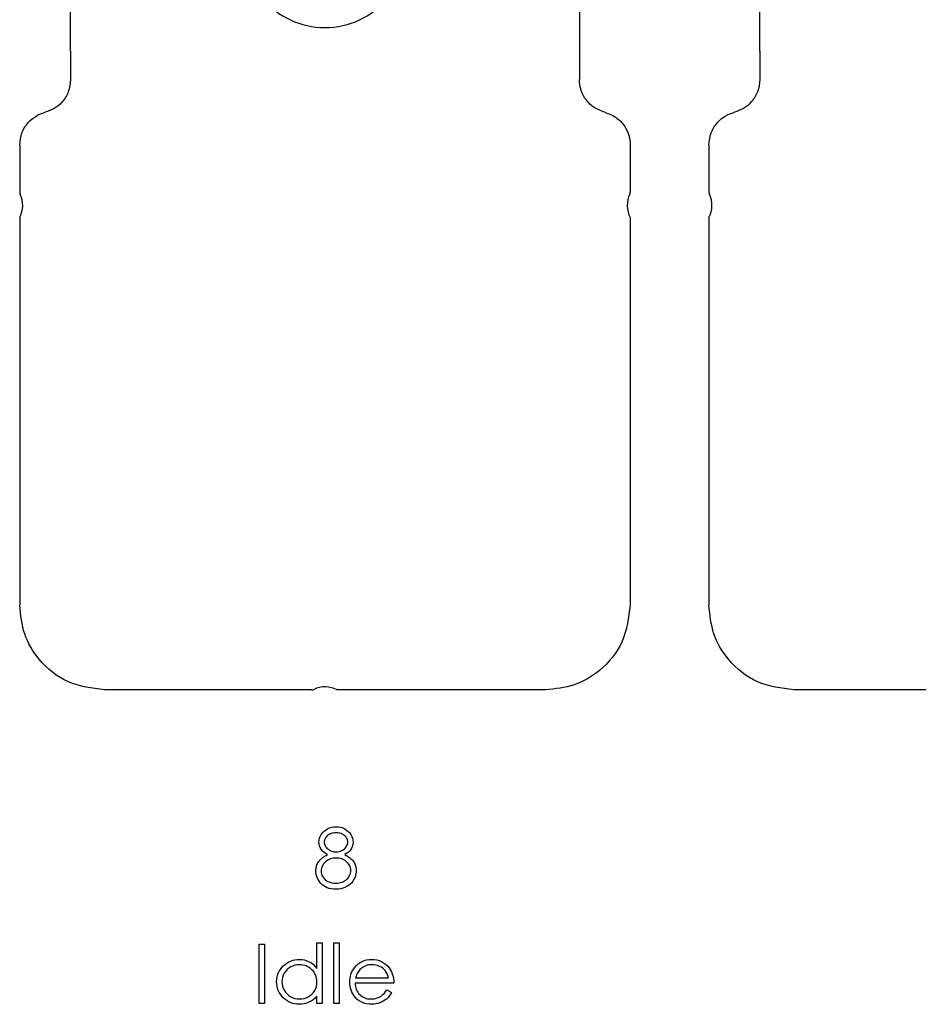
# Model space of a CAD drawing. Header units: inches. Extents: x 1694 to 2505, y -239 to -56.
# Tile 193 of 256: x 1845.15 to 1847.24, y -80.89 to -78.6. Entities that reach past the tile are written whole.
import ezdxf

# ---------------------------------------------------------------- set-up
doc = ezdxf.new("R2010")
doc.units = ezdxf.units.IN
doc.header["$LTSCALE"] = 0.5
doc.header["$MEASUREMENT"] = 0
doc.layers.add('APP-M-S', color=30, linetype='Continuous')

msp = doc.modelspace()

# ---------------------------------------------------------------- linework, layer by layer
at = {"color": 7, "linetype": 'Continuous'}
for p, q in [((1845.85271, -80.49461), (1845.85563, -80.4906)), ((1845.85563, -80.4906), (1845.85906, -80.48707)), ((1845.85906, -80.48707), (1845.86298, -80.48398)), ((1845.86298, -80.48398), (1845.86742, -80.48133)), ((1845.86742, -80.48133), (1845.87222, -80.4792)), ((1845.87164, -80.49419), (1845.86952, -80.49549)), ((1845.87388, -80.49312), (1845.87164, -80.49419)), ((1845.87222, -80.4792), (1845.87722, -80.47771)), ((1845.87628, -80.49221), (1845.87388, -80.49312)), ((1845.87879, -80.49152), (1845.87628, -80.49221)), ((1845.87722, -80.47771), (1845.88238, -80.4768)), ((1845.88142, -80.49102), (1845.87879, -80.49152)), ((1845.88418, -80.49074), (1845.88142, -80.49102)), ((1845.88238, -80.4768), (1845.88776, -80.4765)), ((1845.88708, -80.49063), (1845.88418, -80.49074)), ((1845.89033, -80.49074), (1845.88707, -80.49063)), ((1845.88776, -80.4765), (1845.89301, -80.4768)), ((1845.89337, -80.49105), (1845.89033, -80.49074)), ((1845.89301, -80.4768), (1845.89803, -80.47771)), ((1845.89621, -80.49157), (1845.89337, -80.49105)), ((1845.89886, -80.49229), (1845.89621, -80.49157)), ((1845.89803, -80.47771), (1845.90286, -80.47926)), ((1845.90132, -80.49323), (1845.89886, -80.49229)), ((1845.90358, -80.49439), (1845.90132, -80.49323)), ((1845.90286, -80.47926), (1845.9075, -80.48139)), ((1845.9075, -80.48139), (1845.91181, -80.48404)), ((1845.91181, -80.48404), (1845.91559, -80.48715)), ((1845.91559, -80.48715), (1845.9189, -80.49069)), ((1845.9189, -80.49069), (1845.92172, -80.49466)), ((1845.84738, -80.51186), (1845.84771, -80.50747)), ((1845.84768, -80.51617), (1845.84738, -80.51186)), ((1845.84865, -80.52033), (1845.84768, -80.51617)), ((1845.84771, -80.50747), (1845.84871, -80.50314)), ((1845.84871, -80.50314), (1845.85039, -80.49883)), ((1845.85039, -80.49883), (1845.85271, -80.49461)), ((1845.85986, -80.5099), (1845.85975, -80.51205)), ((1845.85975, -80.51205), (1845.85988, -80.51421)), ((1845.86024, -80.50783), (1845.85986, -80.5099)), ((1845.85988, -80.51421), (1845.86027, -80.51628)), ((1845.86085, -80.50584), (1845.86024, -80.50783)), ((1845.86027, -80.51628), (1845.86091, -80.51832)), ((1845.86168, -80.50391), (1845.86085, -80.50584)), ((1845.86278, -80.50206), (1845.86168, -80.50391)), ((1845.86411, -80.50029), (1845.86278, -80.50206)), ((1845.86568, -80.49861), (1845.86411, -80.50029)), ((1845.8675, -80.49698), (1845.86568, -80.49861)), ((1845.86952, -80.49549), (1845.8675, -80.49698)), ((1845.90562, -80.49574), (1845.90358, -80.49439)), ((1845.90747, -80.49728), (1845.90562, -80.49574)), ((1845.90913, -80.49897), (1845.90747, -80.49728)), ((1845.91056, -80.50068), (1845.90913, -80.49897)), ((1845.91175, -80.50242), (1845.91056, -80.50068)), ((1845.91274, -80.50421), (1845.91175, -80.50242)), ((1845.91352, -80.50606), (1845.91274, -80.50421)), ((1845.91407, -80.50791), (1845.91352, -80.50606)), ((1845.91363, -80.51735), (1845.91429, -80.51456)), ((1845.9144, -80.50982), (1845.91407, -80.50791)), ((1845.91429, -80.51456), (1845.91451, -80.51178)), ((1845.91451, -80.51178), (1845.9144, -80.50982)), ((1845.92172, -80.49466), (1845.92398, -80.49889)), ((1845.92398, -80.49889), (1845.92558, -80.50325)), ((1845.92558, -80.50325), (1845.92655, -80.50769)), ((1845.92657, -80.51672), (1845.92566, -80.52094)), ((1845.92655, -80.50769), (1845.92688, -80.51225)), ((1845.92688, -80.51225), (1845.92657, -80.51672)), ((1845.8502, -80.52436), (1845.84865, -80.52033)), ((1845.8524, -80.52826), (1845.8502, -80.52436)), ((1845.85525, -80.53193), (1845.8524, -80.52826)), ((1845.8587, -80.53527), (1845.85525, -80.53193)), ((1845.86278, -80.53833), (1845.8587, -80.53527)), ((1845.86091, -80.51832), (1845.86184, -80.52031)), ((1845.86184, -80.52031), (1845.863, -80.52224)), ((1845.8675, -80.54106), (1845.86278, -80.53833)), ((1845.863, -80.52224), (1845.86444, -80.52414)), ((1845.86444, -80.52414), (1845.86612, -80.52596)), ((1845.86612, -80.52596), (1845.86808, -80.52776)), ((1845.86808, -80.52776), (1845.87021, -80.52941)), ((1845.87021, -80.52941), (1845.87244, -80.53085)), ((1845.87244, -80.53085), (1845.87474, -80.53204)), ((1845.87474, -80.53204), (1845.87714, -80.53303)), ((1845.87714, -80.53303), (1845.87962, -80.5338)), ((1845.87962, -80.5338), (1845.88219, -80.53436)), ((1845.88219, -80.53436), (1845.88484, -80.53469)), ((1845.88484, -80.53469), (1845.88757, -80.5348)), ((1845.88757, -80.5348), (1845.89108, -80.5346)), ((1845.89108, -80.5346), (1845.8945, -80.534)), ((1845.8945, -80.534), (1845.89781, -80.533)), ((1845.89781, -80.533), (1845.90104, -80.53162)), ((1845.90104, -80.53162), (1845.90405, -80.52988)), ((1845.90405, -80.52988), (1845.9067, -80.52784)), ((1845.9067, -80.52784), (1845.90899, -80.52552)), ((1845.91189, -80.53833), (1845.90731, -80.54106)), ((1845.90899, -80.52552), (1845.91095, -80.5229)), ((1845.91095, -80.5229), (1845.9125, -80.52011)), ((1845.91589, -80.53532), (1845.91189, -80.53833)), ((1845.9125, -80.52011), (1845.91363, -80.51735)), ((1845.91923, -80.53212), (1845.91589, -80.53532)), ((1845.92199, -80.52864), (1845.91923, -80.53212)), ((1845.92412, -80.52492), (1845.92199, -80.52864)), ((1845.92566, -80.52094), (1845.92412, -80.52492)), ((1845.84283, -80.56511), (1845.84393, -80.56259)), ((1845.84393, -80.56259), (1845.84523, -80.56014)), ((1845.84523, -80.56014), (1845.84672, -80.55776)), ((1845.84672, -80.55776), (1845.84846, -80.55544)), ((1845.84846, -80.55544), (1845.85042, -80.55321)), ((1845.85042, -80.55321), (1845.85265, -80.55103)), ((1845.85265, -80.55103), (1845.85514, -80.5489)), ((1845.85514, -80.5489), (1845.85784, -80.54683)), ((1845.85837, -80.56276), (1845.85663, -80.56527)), ((1845.85784, -80.54683), (1845.86082, -80.54484)), ((1845.86041, -80.56036), (1845.85837, -80.56276)), ((1845.86278, -80.55804), (1845.86041, -80.56036)), ((1845.86082, -80.54484), (1845.86403, -80.54291)), ((1845.86538, -80.55591), (1845.86278, -80.55804)), ((1845.86403, -80.54291), (1845.8675, -80.54106)), ((1845.86814, -80.55406), (1845.86538, -80.55591)), ((1845.87106, -80.55249), (1845.86814, -80.55406)), ((1845.87413, -80.55119), (1845.87106, -80.55249)), ((1845.87733, -80.5502), (1845.87413, -80.55119)), ((1845.8807, -80.54951), (1845.87733, -80.5502)), ((1845.8842, -80.54907), (1845.8807, -80.54951)), ((1845.88788, -80.54893), (1845.8842, -80.54907)), ((1845.8913, -80.54907), (1845.88787, -80.54893)), ((1845.89458, -80.54948), (1845.8913, -80.54907)), ((1845.89776, -80.55017), (1845.89458, -80.54948)), ((1845.90079, -80.55114), (1845.89776, -80.55017)), ((1845.90372, -80.55238), (1845.90079, -80.55114)), ((1845.90651, -80.5539), (1845.90372, -80.55238)), ((1845.90916, -80.55569), (1845.90651, -80.5539)), ((1845.90731, -80.54106), (1845.91067, -80.54286)), ((1845.9117, -80.55776), (1845.90916, -80.55569)), ((1845.91067, -80.54286), (1845.91379, -80.54471)), ((1845.91401, -80.56), (1845.9117, -80.55776)), ((1845.91379, -80.54471), (1845.91666, -80.54664)), ((1845.91603, -80.56232), (1845.91401, -80.56)), ((1845.91771, -80.56472), (1845.91603, -80.56232)), ((1845.91666, -80.54664), (1845.91931, -80.5486)), ((1845.91931, -80.5486), (1845.92174, -80.55064)), ((1845.92174, -80.55064), (1845.92392, -80.55277)), ((1845.92392, -80.55277), (1845.92586, -80.55492)), ((1845.92586, -80.55492), (1845.92757, -80.55716)), ((1845.92757, -80.55716), (1845.92906, -80.55945)), ((1845.92906, -80.55945), (1845.93036, -80.56182)), ((1845.93036, -80.56182), (1845.93146, -80.56428)), ((1845.84031, -80.57882), (1845.84042, -80.57593)), ((1845.84051, -80.58277), (1845.84031, -80.57882)), ((1845.84042, -80.57593), (1845.84073, -80.57311)), ((1845.84106, -80.58664), (1845.84051, -80.58277)), ((1845.84073, -80.57311), (1845.84122, -80.57038)), ((1845.84122, -80.57038), (1845.84192, -80.5677)), ((1845.84192, -80.5677), (1845.84283, -80.56511)), ((1845.85285, -80.57626), (1845.85268, -80.57924)), ((1845.85268, -80.57924), (1845.85296, -80.58294)), ((1845.85332, -80.57336), (1845.85285, -80.57626)), ((1845.85296, -80.58294), (1845.85376, -80.5865)), ((1845.85409, -80.57057), (1845.85332, -80.57336)), ((1845.85522, -80.56787), (1845.85409, -80.57057)), ((1845.85663, -80.56527), (1845.85522, -80.56787)), ((1845.91912, -80.5672), (1845.91771, -80.56472)), ((1845.9202, -80.56977), (1845.91912, -80.5672)), ((1845.92097, -80.57242), (1845.9202, -80.56977)), ((1845.92025, -80.58633), (1845.921, -80.58363)), ((1845.92141, -80.57513), (1845.92097, -80.57242)), ((1845.921, -80.58363), (1845.92144, -80.58084)), ((1845.92158, -80.57794), (1845.92141, -80.57513)), ((1845.92144, -80.58084), (1845.92158, -80.57794)), ((1845.93146, -80.56428), (1845.93234, -80.56679)), ((1845.93234, -80.56679), (1845.93306, -80.56941)), ((1845.93328, -80.58553), (1845.93248, -80.58929)), ((1845.93306, -80.56941), (1845.93356, -80.57209)), ((1845.93378, -80.58167), (1845.93328, -80.58553)), ((1845.93356, -80.57209), (1845.93383, -80.57485)), ((1845.93394, -80.57769), (1845.93378, -80.58167)), ((1845.93383, -80.57485), (1845.93394, -80.57769)), ((1845.84197, -80.59042), (1845.84106, -80.58664)), ((1845.84327, -80.59412), (1845.84197, -80.59042)), ((1845.84495, -80.59773), (1845.84327, -80.59412)), ((1845.84697, -80.60127), (1845.84495, -80.59773)), ((1845.84937, -80.60472), (1845.84697, -80.60127)), ((1845.85216, -80.60808), (1845.84937, -80.60472)), ((1845.8553, -80.6112), (1845.85216, -80.60808)), ((1845.85376, -80.5865), (1845.85511, -80.59)), ((1845.85511, -80.59), (1845.85699, -80.59337)), ((1845.85699, -80.59337), (1845.85936, -80.59652)), ((1845.85936, -80.59652), (1845.86218, -80.59925)), ((1845.86218, -80.59925), (1845.86541, -80.60165)), ((1845.86541, -80.60165), (1845.86908, -80.60364)), ((1845.86908, -80.60364), (1845.87313, -80.60521)), ((1845.87313, -80.60521), (1845.87747, -80.60632)), ((1845.87747, -80.60632), (1845.88213, -80.60701)), ((1845.88213, -80.60701), (1845.88707, -80.60723)), ((1845.88707, -80.60723), (1845.89094, -80.60709)), ((1845.89094, -80.60709), (1845.89458, -80.60668)), ((1845.89458, -80.60668), (1845.89803, -80.60599)), ((1845.89803, -80.60599), (1845.90126, -80.60502)), ((1845.90126, -80.60502), (1845.9043, -80.60381)), ((1845.9043, -80.60381), (1845.90714, -80.60229)), ((1845.90714, -80.60229), (1845.90979, -80.60052)), ((1845.90979, -80.60052), (1845.91222, -80.59845)), ((1845.91222, -80.59845), (1845.9144, -80.59621)), ((1845.9144, -80.59621), (1845.91631, -80.59387)), ((1845.91631, -80.59387), (1845.91793, -80.59144)), ((1845.91793, -80.59144), (1845.91923, -80.58893)), ((1845.91923, -80.58893), (1845.92025, -80.58633)), ((1845.92351, -80.60623), (1845.92014, -80.60977)), ((1845.92597, -80.60309), (1845.92351, -80.60623)), ((1845.92806, -80.5998), (1845.92597, -80.60309)), ((1845.92986, -80.59644), (1845.92806, -80.5998)), ((1845.93135, -80.5929), (1845.92986, -80.59644)), ((1845.93248, -80.58929), (1845.93135, -80.5929)), ((1845.85878, -80.61388), (1845.8553, -80.6112)), ((1845.86259, -80.61617), (1845.85878, -80.61388)), ((1845.86679, -80.61805), (1845.86259, -80.61617)), ((1845.87128, -80.61948), (1845.86679, -80.61805)), ((1845.87617, -80.62053), (1845.87128, -80.61948)), ((1845.88139, -80.62114), (1845.87617, -80.62053)), ((1845.88694, -80.62136), (1845.88139, -80.62114)), ((1845.8927, -80.62111), (1845.88694, -80.62136)), ((1845.89814, -80.62042), (1845.8927, -80.62111)), ((1845.90322, -80.61924), (1845.89814, -80.62042)), ((1845.90797, -80.61758), (1845.90322, -80.61924)), ((1845.91239, -80.61545), (1845.90797, -80.61758)), ((1845.91644, -80.61286), (1845.91239, -80.61545)), ((1845.92014, -80.60977), (1845.91644, -80.61286)), ((1845.84296, -80.80565), (1845.84296, -80.74553)), ((1845.84296, -80.74553), (1845.85533, -80.74553)), ((1845.85534, -80.74553), (1845.85533, -80.88686)), ((1845.88183, -80.74553), (1845.8942, -80.74553)), ((1845.88183, -80.88686), (1845.88183, -80.74553)), ((1845.8942, -80.74553), (1845.8942, -80.88686)), ((1845.7087, -80.88686), (1845.7087, -80.74906)), ((1845.70871, -80.74906), (1845.72107, -80.74906)), ((1845.72107, -80.74906), (1845.72107, -80.88686)), ((1845.77302, -80.79295), (1845.77738, -80.79033)), ((1845.77738, -80.79033), (1845.78196, -80.7882)), ((1845.78196, -80.7882), (1845.78674, -80.78652)), ((1845.78674, -80.78652), (1845.7917, -80.78533)), ((1845.7917, -80.78533), (1845.79687, -80.78464)), ((1845.79687, -80.78464), (1845.80222, -80.78439)), ((1845.80222, -80.78439), (1845.80838, -80.78472)), ((1845.80838, -80.78472), (1845.81423, -80.78572)), ((1845.81423, -80.78572), (1845.81978, -80.7874)), ((1845.81978, -80.7874), (1845.82502, -80.78972)), ((1845.82502, -80.78972), (1845.82996, -80.7927)), ((1845.94294, -80.79174), (1845.94772, -80.78909)), ((1845.94772, -80.78909), (1845.9528, -80.78704)), ((1845.9528, -80.78704), (1845.95818, -80.78555)), ((1845.95818, -80.78555), (1845.96387, -80.7847)), ((1845.96387, -80.7847), (1845.96988, -80.78439)), ((1845.96988, -80.78439), (1845.97607, -80.7847)), ((1845.97607, -80.7847), (1845.98195, -80.78564)), ((1845.98195, -80.78564), (1845.98749, -80.78718)), ((1845.98749, -80.78718), (1845.99271, -80.78933)), ((1845.99271, -80.78933), (1845.99762, -80.79212)), ((1845.75323, -80.81636), (1845.75541, -80.81189)), ((1845.75541, -80.81189), (1845.75806, -80.80761)), ((1845.75806, -80.80761), (1845.7612, -80.8035)), ((1845.7612, -80.8035), (1845.76485, -80.7996)), ((1845.76485, -80.7996), (1845.76882, -80.79604)), ((1845.7702, -80.81208), (1845.76719, -80.81652)), ((1845.76882, -80.79604), (1845.77302, -80.79295)), ((1845.77368, -80.80819), (1845.7702, -80.81208)), ((1845.77763, -80.80479), (1845.77368, -80.80819)), ((1845.78204, -80.80195), (1845.77763, -80.80479)), ((1845.78682, -80.79969), (1845.78204, -80.80195)), ((1845.79179, -80.79806), (1845.78682, -80.79969)), ((1845.79698, -80.79709), (1845.79179, -80.79806)), ((1845.8024, -80.79676), (1845.79698, -80.79709)), ((1845.80658, -80.79693), (1845.80239, -80.79676)), ((1845.81061, -80.79748), (1845.80658, -80.79693)), ((1845.81448, -80.79836), (1845.81061, -80.79748)), ((1845.81818, -80.79963), (1845.81448, -80.79836)), ((1845.82168, -80.80123), (1845.81818, -80.79963)), ((1845.82505, -80.80319), (1845.82168, -80.80123)), ((1845.82822, -80.80554), (1845.82505, -80.80319)), ((1845.83123, -80.80822), (1845.82822, -80.80554)), ((1845.82996, -80.7927), (1845.83463, -80.79635)), ((1845.83399, -80.81117), (1845.83123, -80.80822)), ((1845.83637, -80.81429), (1845.83399, -80.81117)), ((1845.83463, -80.79635), (1845.83893, -80.80068)), ((1845.83893, -80.80068), (1845.84296, -80.80565)), ((1845.92345, -80.81481), (1845.92544, -80.81081)), ((1845.92544, -80.81081), (1845.92782, -80.80692)), ((1845.92782, -80.80692), (1845.93052, -80.80316)), ((1845.93052, -80.80316), (1845.93436, -80.79877)), ((1845.93436, -80.79877), (1845.9385, -80.79494)), ((1845.93916, -80.8123), (1845.93762, -80.81476)), ((1845.9385, -80.79494), (1845.94294, -80.79174)), ((1845.94084, -80.81006), (1845.93916, -80.8123)), ((1845.94264, -80.80802), (1845.94084, -80.81006)), ((1845.94457, -80.8062), (1845.94264, -80.80802)), ((1845.94736, -80.80399), (1845.94457, -80.8062)), ((1845.95026, -80.80206), (1845.94736, -80.80399)), ((1845.95329, -80.80046), (1845.95026, -80.80206)), ((1845.9565, -80.79911), (1845.95329, -80.80046)), ((1845.95978, -80.79808), (1845.9565, -80.79911)), ((1845.96323, -80.79734), (1845.95978, -80.79808)), ((1845.96682, -80.7969), (1845.96323, -80.79734)), ((1845.97052, -80.79676), (1845.96682, -80.7969)), ((1845.97505, -80.79698), (1845.97052, -80.79676)), ((1845.97946, -80.7977), (1845.97505, -80.79698)), ((1845.9838, -80.79886), (1845.97946, -80.7977)), ((1845.98799, -80.80051), (1845.9838, -80.79886)), ((1845.99194, -80.80253), (1845.98799, -80.80051)), ((1845.99547, -80.80485), (1845.99194, -80.80253)), ((1845.99862, -80.80747), (1845.99547, -80.80485)), ((1845.99762, -80.79212), (1846.00221, -80.79555)), ((1846.00132, -80.8104), (1845.99862, -80.80747)), ((1846.0037, -80.81371), (1846.00132, -80.8104)), ((1846.00221, -80.79555), (1846.00649, -80.79958)), ((1846.00577, -80.81755), (1846.0037, -80.81371)), ((1846.00649, -80.79958), (1846.01043, -80.80421)), ((1846.01043, -80.80421), (1846.01297, -80.80783)), ((1846.01297, -80.80783), (1846.01515, -80.81164)), ((1846.01515, -80.81164), (1846.01703, -80.8157)), ((1845.74933, -80.83623), (1845.74958, -80.83099)), ((1845.74958, -80.84159), (1845.74933, -80.83623)), ((1845.74958, -80.83099), (1845.7503, -80.82591)), ((1845.7503, -80.82591), (1845.75151, -80.82105)), ((1845.75151, -80.82105), (1845.75323, -80.81636)), ((1845.76203, -80.83121), (1845.7617, -80.83637)), ((1845.7617, -80.83637), (1845.76206, -80.8415)), ((1845.76308, -80.82618), (1845.76203, -80.83121)), ((1845.76479, -80.82127), (1845.76308, -80.82618)), ((1845.76719, -80.81652), (1845.76479, -80.82127)), ((1845.83838, -80.8176), (1845.83637, -80.81429)), ((1845.84004, -80.82108), (1845.83838, -80.8176)), ((1845.84131, -80.82472), (1845.84004, -80.82108)), ((1845.84222, -80.82856), (1845.84131, -80.82472)), ((1845.84277, -80.83256), (1845.84222, -80.82856)), ((1845.84263, -80.84219), (1845.84296, -80.83673)), ((1845.84296, -80.83673), (1845.84277, -80.83256)), ((1845.91893, -80.83678), (1845.91912, -80.83215)), ((1845.91915, -80.84173), (1845.91893, -80.83678)), ((1845.91912, -80.83215), (1845.91965, -80.82762)), ((1845.91965, -80.82762), (1845.92056, -80.82323)), ((1845.92056, -80.82323), (1845.92183, -80.81895)), ((1845.92183, -80.81895), (1845.92345, -80.81481)), ((1845.93367, -80.82345), (1845.93259, -80.82679)), ((1845.93259, -80.82679), (1846.00902, -80.82679)), ((1845.93486, -80.82036), (1845.93367, -80.82345)), ((1845.93618, -80.81746), (1845.93486, -80.82036)), ((1845.93762, -80.81476), (1845.93618, -80.81746)), ((1846.00756, -80.82191), (1846.00577, -80.81755)), ((1846.00903, -80.82679), (1846.00756, -80.82191)), ((1846.01703, -80.8157), (1846.01855, -80.81995)), ((1846.01855, -80.81995), (1846.01976, -80.82442)), ((1846.01976, -80.82442), (1846.02065, -80.82911)), ((1846.02065, -80.82911), (1846.02117, -80.83402)), ((1846.02117, -80.83402), (1846.02139, -80.83916)), ((1845.7503, -80.84675), (1845.74958, -80.84159)), ((1845.75149, -80.85169), (1845.7503, -80.84675)), ((1845.75317, -80.85644), (1845.75149, -80.85169)), ((1845.75535, -80.86099), (1845.75317, -80.85644)), ((1845.76206, -80.8415), (1845.76308, -80.84653)), ((1845.76308, -80.84653), (1845.76482, -80.85144)), ((1845.76482, -80.85144), (1845.76725, -80.85624)), ((1845.76725, -80.85624), (1845.77028, -80.86072)), ((1845.83482, -80.8611), (1845.83772, -80.85688)), ((1845.83772, -80.85688), (1845.84001, -80.85227)), ((1845.84001, -80.85227), (1845.84167, -80.84736)), ((1845.84167, -80.84736), (1845.84263, -80.84219)), ((1845.91976, -80.84656), (1845.91915, -80.84173)), ((1845.92081, -80.85122), (1845.91976, -80.84656)), ((1845.9223, -80.85578), (1845.92081, -80.85122)), ((1845.92417, -80.86022), (1845.9223, -80.85578)), ((1846.02139, -80.83916), (1845.93129, -80.83916)), ((1845.93129, -80.83916), (1845.93154, -80.84313)), ((1845.93154, -80.84313), (1845.93209, -80.84694)), ((1845.93209, -80.84694), (1845.93298, -80.85056)), ((1845.93298, -80.85056), (1845.93419, -80.85398)), ((1845.93419, -80.85398), (1845.93568, -80.85721)), ((1845.93568, -80.85721), (1845.9375, -80.86027)), ((1845.99956, -80.86254), (1846.00229, -80.85912)), ((1846.00229, -80.85912), (1846.00511, -80.85506)), ((1846.00511, -80.85506), (1846.01609, -80.86083)), ((1845.75797, -80.86533), (1845.75535, -80.86099)), ((1845.76109, -80.86944), (1845.75797, -80.86533)), ((1845.76471, -80.87336), (1845.76109, -80.86944)), ((1845.76866, -80.87695), (1845.76471, -80.87336)), ((1845.7728, -80.88004), (1845.76866, -80.87695)), ((1845.77028, -80.86072), (1845.77376, -80.86466)), ((1845.77716, -80.88266), (1845.7728, -80.88004)), ((1845.77376, -80.86466), (1845.77774, -80.86809)), ((1845.78168, -80.88481), (1845.77716, -80.88266)), ((1845.77774, -80.86809), (1845.78218, -80.87098)), ((1845.78218, -80.87098), (1845.78696, -80.8733)), ((1845.78696, -80.8733), (1845.7919, -80.87493)), ((1845.7919, -80.87493), (1845.797, -80.87593)), ((1845.797, -80.87593), (1845.80228, -80.87626)), ((1845.80228, -80.87626), (1845.80763, -80.87593)), ((1845.80763, -80.87593), (1845.81285, -80.87496)), ((1845.81285, -80.87496), (1845.8179, -80.87333)), ((1845.8179, -80.87333), (1845.82281, -80.87104)), ((1845.82281, -80.87104), (1845.82737, -80.8682)), ((1845.82938, -80.88136), (1845.82436, -80.88401)), ((1845.82737, -80.8682), (1845.8314, -80.86488)), ((1845.83419, -80.87805), (1845.82938, -80.88136)), ((1845.8314, -80.86488), (1845.83482, -80.8611)), ((1845.83869, -80.87408), (1845.83419, -80.87805)), ((1845.84296, -80.86944), (1845.83869, -80.87408)), ((1845.84296, -80.88686), (1845.84296, -80.86944)), ((1845.92646, -80.86453), (1845.92417, -80.86022)), ((1845.9292, -80.86869), (1845.92646, -80.86453)), ((1845.93234, -80.87272), (1845.9292, -80.86869)), ((1845.93585, -80.87645), (1845.93234, -80.87272)), ((1845.93971, -80.87968), (1845.93585, -80.87645)), ((1845.9375, -80.86027), (1845.93966, -80.86315)), ((1845.93966, -80.86315), (1845.94211, -80.86585)), ((1845.94388, -80.88241), (1845.93971, -80.87968)), ((1845.94211, -80.86585), (1845.94482, -80.86828)), ((1845.94835, -80.88465), (1845.94388, -80.88241)), ((1845.94482, -80.86828), (1845.94766, -80.87041)), ((1845.94766, -80.87041), (1845.95067, -80.8722)), ((1845.95067, -80.8722), (1845.95385, -80.87366)), ((1845.95385, -80.87366), (1845.95716, -80.87479)), ((1845.95716, -80.87479), (1845.96064, -80.87559)), ((1845.96064, -80.87559), (1845.96425, -80.87609)), ((1845.96425, -80.87609), (1845.96803, -80.87626)), ((1845.96803, -80.87626), (1845.97173, -80.87612)), ((1845.97173, -80.87612), (1845.97535, -80.87568)), ((1845.97535, -80.87568), (1845.97894, -80.87493)), ((1845.97894, -80.87493), (1845.98247, -80.87391)), ((1845.98247, -80.87391), (1845.98587, -80.87264)), ((1845.98587, -80.87264), (1845.98898, -80.87115)), ((1845.98898, -80.87115), (1845.99183, -80.86949)), ((1845.99183, -80.86949), (1845.99442, -80.86764)), ((1845.99688, -80.88169), (1845.99293, -80.88379)), ((1845.99442, -80.86764), (1845.99693, -80.86541)), ((1846.00058, -80.87927), (1845.99688, -80.88169)), ((1845.99693, -80.86541), (1845.99956, -80.86254)), ((1846.00408, -80.87648), (1846.00058, -80.87927)), ((1846.0074, -80.87328), (1846.00408, -80.87648)), ((1846.01049, -80.86958), (1846.0074, -80.87328)), ((1846.01339, -80.86544), (1846.01049, -80.86958)), ((1846.01609, -80.86083), (1846.01339, -80.86544)), ((1845.72107, -80.88686), (1845.7087, -80.88686)), ((1845.78643, -80.88647), (1845.78168, -80.88481)), ((1845.79137, -80.88766), (1845.78643, -80.88647)), ((1845.79651, -80.88837), (1845.79137, -80.88766)), ((1845.80184, -80.88862), (1845.79651, -80.88837)), ((1845.80783, -80.88835), (1845.80184, -80.88862)), ((1845.81359, -80.88746), (1845.80783, -80.88835)), ((1845.81909, -80.88603), (1845.81359, -80.88746)), ((1845.82436, -80.88401), (1845.81909, -80.88603)), ((1845.85533, -80.88686), (1845.84296, -80.88686)), ((1845.8942, -80.88686), (1845.88183, -80.88686)), ((1845.95318, -80.88639), (1845.94835, -80.88465)), ((1845.95832, -80.88763), (1845.95318, -80.88639)), ((1845.96378, -80.88837), (1845.95832, -80.88763)), ((1845.96958, -80.88862), (1845.96378, -80.88837)), ((1845.9748, -80.88843), (1845.96958, -80.88862)), ((1845.97974, -80.88785), (1845.9748, -80.88843)), ((1845.9844, -80.88688), (1845.97974, -80.88785)), ((1845.98879, -80.88553), (1845.9844, -80.88688)), ((1845.99293, -80.88379), (1845.98879, -80.88553))]:
    msp.add_line(p, q, dxfattribs=at)
at = {"layer": 'APP-M-S', "linetype": 'Continuous', "lineweight": 25}
for p, q in [((1845.27096, -78.6758), (1845.27096, -76.61486)), ((1846.87096, -78.6758), (1846.87096, -76.61486)), ((1846.45206, -76.95541), (1846.45206, -78.74124)), ((1845.27096, -78.6758), (1845.27096, -78.74124)), ((1846.87096, -78.6758), (1846.87096, -78.74124)), ((1845.15285, -78.89372), (1845.15285, -79.00305)), ((1846.57017, -78.89372), (1846.57017, -79.00305)), ((1846.75285, -78.89372), (1846.75285, -79.00305)), ((1845.15285, -79.06169), (1845.15285, -79.96172)), ((1846.57017, -79.06169), (1846.57017, -79.96172)), ((1846.75285, -79.06169), (1846.75285, -79.96172)), ((1845.831, -80.15857), (1845.3497, -80.15857)), ((1846.37332, -80.15857), (1845.88964, -80.15857)), ((1847.431, -80.15857), (1846.9497, -80.15857))]:
    msp.add_line(p, q, dxfattribs=at)
for centre, radius, start, end in [((1845.86151, -78.43182), 0.18898, 219.89839, 320.10099), ((1845.16285, -79.00305), 0.01, 180, 205.84193), ((1845.09985, -79.03357), 0.06, 332.04711, 25.84193), ((1846.62317, -79.03357), 0.06, 154.15807, 207.95289), ((1846.56017, -79.00305), 0.01, 334.15807, 0), ((1846.76285, -79.00305), 0.01, 180, 205.84193), ((1846.69985, -79.03357), 0.06, 332.04711, 25.84193), ((1845.831, -80.14857), 0.01, 270, 295.84193), ((1845.86151, -80.21157), 0.06, 62.04711, 115.84193)]:
    msp.add_arc(centre, radius, start, end, dxfattribs=at)
for points, knots in [([(1845.27096, -78.74124), (1845.26992, -78.75094), (1845.26785, -78.77033), (1845.25276, -78.79357), (1845.23356, -78.80991), (1845.21912, -78.81496), (1845.21191, -78.81748)], [0, 0, 0, 0, 0.279732, 0.5594638, 0.7797319, 1, 1, 1, 1]), ([(1846.51112, -78.81748), (1846.50199, -78.81405), (1846.48374, -78.8072), (1846.465, -78.78678), (1846.45399, -78.7641), (1846.45271, -78.74886), (1846.45206, -78.74124)], [0, 0, 0, 0, 0.279732, 0.5594638, 0.7797319, 1, 1, 1, 1]), ([(1846.87096, -78.74124), (1846.86992, -78.75094), (1846.86785, -78.77033), (1846.85276, -78.79357), (1846.83356, -78.80991), (1846.81912, -78.81496), (1846.81191, -78.81748)], [0, 0, 0, 0, 0.279732, 0.5594638, 0.7797319, 1, 1, 1, 1]), ([(1845.15285, -78.89372), (1845.15389, -78.88403), (1845.15597, -78.86464), (1845.17105, -78.84139), (1845.19026, -78.82506), (1845.20469, -78.82001), (1845.21191, -78.81748)], [0, 0, 0, 0, 0.27973196, 0.5594638, 0.77973194, 1, 1, 1, 1]), ([(1846.51112, -78.81748), (1846.52025, -78.82091), (1846.5385, -78.82777), (1846.55724, -78.84819), (1846.56825, -78.87087), (1846.56953, -78.8861), (1846.57017, -78.89372)], [0, 0, 0, 0, 0.279732, 0.5594638, 0.7797319, 1, 1, 1, 1]), ([(1846.75285, -78.89372), (1846.75389, -78.88403), (1846.75597, -78.86464), (1846.77105, -78.84139), (1846.79026, -78.82506), (1846.80469, -78.82001), (1846.81191, -78.81748)], [0, 0, 0, 0, 0.27973196, 0.5594638, 0.77973194, 1, 1, 1, 1]), ([(1845.3497, -80.15857), (1845.32082, -80.15485), (1845.26305, -80.14743), (1845.19835, -80.09471), (1845.15973, -80.02982), (1845.15514, -79.98442), (1845.15285, -79.96172)], [0, 0, 0, 0, 0.279619, 0.5592379, 0.779619, 1, 1, 1, 1]), ([(1846.57017, -79.96172), (1846.56646, -79.9906), (1846.55904, -80.04837), (1846.50632, -80.11307), (1846.44143, -80.15169), (1846.39603, -80.15627), (1846.37332, -80.15857)], [0, 0, 0, 0, 0.279619, 0.5592379, 0.779619, 1, 1, 1, 1]), ([(1846.9497, -80.15857), (1846.92082, -80.15485), (1846.86305, -80.14743), (1846.79835, -80.09471), (1846.75973, -80.02982), (1846.75514, -79.98442), (1846.75285, -79.96172)], [0, 0, 0, 0, 0.279619, 0.5592379, 0.779619, 1, 1, 1, 1])]:
    msp.add_open_spline(points, degree=3, knots=knots, dxfattribs=at)

doc.saveas('drawing.dxf')
